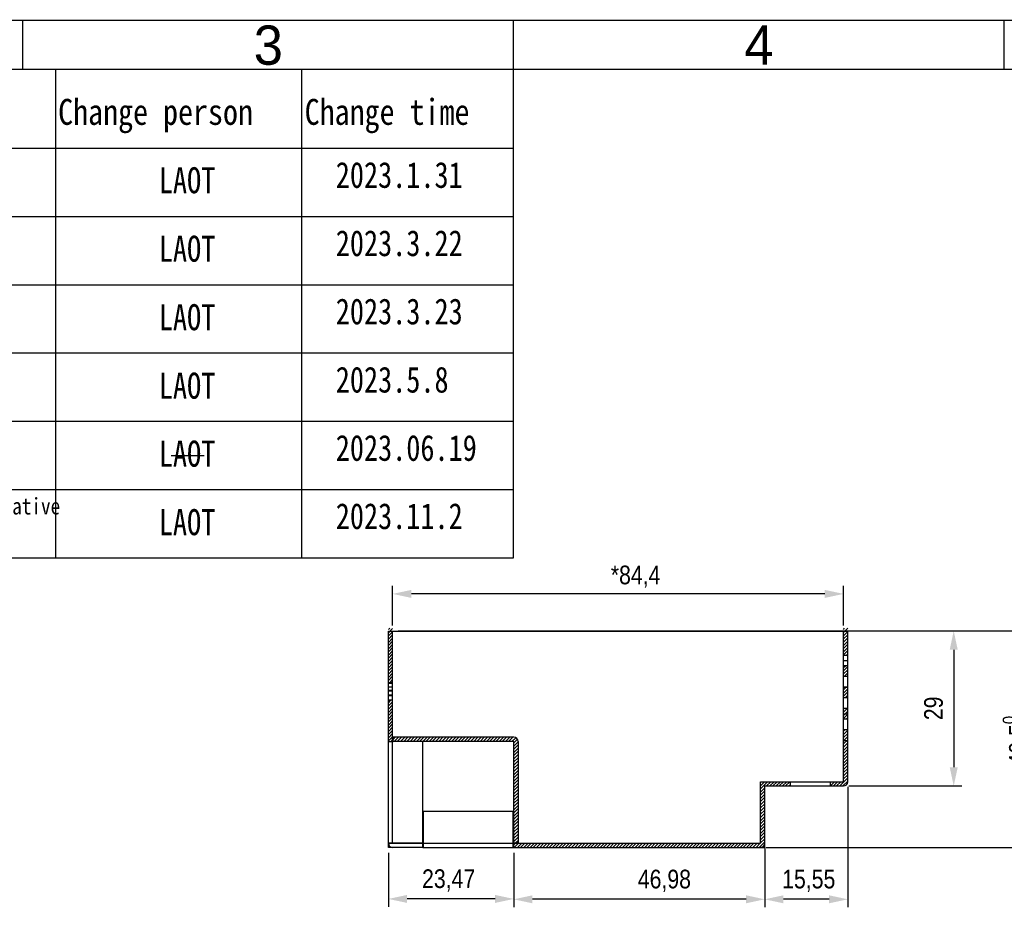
# Model space of a CAD drawing. Header units: millimetres. Extents: x 508 to 1261, y -60 to 468.
# Tile 4 of 49: x 700 to 884, y 301 to 468. Entities that reach past the tile are written whole.
import ezdxf
from ezdxf.enums import TextEntityAlignment as Align

# ---------------------------------------------------------------- set-up
doc = ezdxf.new("R2010")
doc.units = ezdxf.units.MM
doc.header["$LTSCALE"] = 16.335
doc.header["$PDMODE"] = 3
doc.header["$PDSIZE"] = 8
doc.layers.get('0').update_dxf_attribs({"linetype": 'CONTINUOUS'})
doc.layers.get('Defpoints').update_dxf_attribs({"linetype": 'CONTINUOUS'})
for name, color, linetype in [('AXIS', 7, 'CONTINUOUS'), ('DRAFTS', 7, 'CONTINUOUS'), ('INTFCLR_1', 7, 'CONTINUOUS'), ('ROUNDS', 7, 'CONTINUOUS'), ('图框层', 7, 'CONTINUOUS')]:
    doc.layers.add(name, color=color, linetype=linetype)
doc.styles.add('3', font='txt')
doc.styles.get("Standard").update_dxf_attribs({"font": 'txt', "width": 0.85})
doc.dimstyles.new('DIMSTYLE_1', dxfattribs={"dimtxt": 3.5, "dimasz": 3.5, "dimexe": 1.5, "dimexo": 1, "dimgap": 0.875, "dimtad": 1, "dimtxsty": 'Standard', "dimblk": '_FILLED', "dimblk1": '_FILLED', "dimblk2": '_FILLED', "dimcen": 0.09, "dimazin": 2, "dimtp": 0.01, "dimtm": 0.01, "dimtfac": 1, "dimtofl": 0, "dimtmove": 0, "dimatfit": 3, "dimldrblk": '_FILLED', "dimfxl": 1, "dimtolj": 1, "dimarcsym": 0})
doc.dimstyles.new('DIMSTYLE_3', dxfattribs={"dimtxt": 3.5, "dimasz": 3.5, "dimexe": 1.5, "dimexo": 1, "dimgap": 0.875, "dimtad": 1, "dimtxsty": 'Standard', "dimblk": '_FILLED', "dimblk1": '_FILLED', "dimblk2": '_FILLED', "dimcen": 0.09, "dimazin": 2, "dimtp": 0.2, "dimtm": 0.2, "dimtfac": 1, "dimtofl": 0, "dimtmove": 0, "dimatfit": 3, "dimldrblk": '_FILLED', "dimfxl": 1, "dimtolj": 1, "dimarcsym": 0})
doc.dimstyles.new('DIMSTYLE_5', dxfattribs={"dimtxt": 3.5, "dimasz": 3.5, "dimexe": 1.5, "dimexo": 1, "dimtad": 1, "dimtxsty": 'Standard', "dimblk": '_FILLED', "dimblk1": '_FILLED', "dimblk2": '_FILLED', "dimcen": 0.09, "dimazin": 2, "dimtp": 0.2, "dimtm": 0.2, "dimtfac": 1, "dimtmove": 0, "dimatfit": 2, "dimldrblk": '_FILLED', "dimfxl": 1, "dimtolj": 1, "dimarcsym": 0})

# ---------------------------------------------------------------- blocks, each defined once
blk = doc.blocks.new('_FILLED')
at = {"color": 0, "linetype": 'ByBlock'}
blk.add_solid([(0, 0), (-1, 0.214), (-1, -0.214)], dxfattribs=at)
blk = doc.blocks.new('*D103')
at = {"color": 0, "linetype": 'Continuous', "lineweight": -2, "transparency": 16777216}
for p, q in [((770.94, 353.21), (876.47, 353.21)), ((874.97, 349.71), (874.97, 327.71)), ((855.34, 324.21), (876.47, 324.21))]:
    blk.add_line(p, q, dxfattribs=at)
at = {"layer": 'Defpoints', "color": 0, "linetype": 'Continuous', "transparency": 16777216}
for p in [(769.94, 353.21), (854.34, 324.21), (874.97, 324.21)]:
    blk.add_point(p, dxfattribs=at)
at = {"color": 0, "linetype": 'Continuous', "lineweight": -2, "transparency": 16777216, "xscale": 3.5, "yscale": 3.5, "zscale": 3.5}
for p, rotation in [((874.97, 353.21), 90), ((874.97, 324.21), 270)]:
    blk.add_blockref('_FILLED', p, dxfattribs=dict(at, rotation=rotation))
at = {"color": 0, "linetype": 'Continuous', "transparency": 16777216, "insert": (869.43, 338.73), "char_height": 3.5, "width": 11.9, "attachment_point": 2, "rotation": 90, "line_spacing_factor": 0.9}
blk.add_mtext('\\A1;29', dxfattribs=at)
blk = doc.blocks.new('*D104')
at = {"color": 0, "linetype": 'Continuous', "lineweight": -2, "transparency": 16777216}
for p, q in [((855.14, 324.01), (855.14, 301.49)), ((839.59, 312.51), (839.59, 301.49)), ((851.64, 302.99), (843.09, 302.99))]:
    blk.add_line(p, q, dxfattribs=at)
at = {"layer": 'Defpoints', "color": 0, "linetype": 'Continuous', "transparency": 16777216}
for p in [(855.14, 325.01), (839.59, 313.51), (839.59, 302.99)]:
    blk.add_point(p, dxfattribs=at)
at = {"color": 0, "linetype": 'Continuous', "lineweight": -2, "transparency": 16777216, "xscale": 3.5, "yscale": 3.5, "zscale": 3.5, "rotation": 180}
blk.add_blockref('_FILLED', (839.59, 302.99), dxfattribs=at)
at = {"color": 0, "linetype": 'Continuous', "lineweight": -2, "transparency": 16777216, "xscale": 3.5, "yscale": 3.5, "zscale": 3.5}
blk.add_blockref('_FILLED', (855.14, 302.99), dxfattribs=at)
at = {"color": 0, "linetype": 'Continuous', "transparency": 16777216, "insert": (847.83, 308.53), "char_height": 3.5, "width": 14.875, "attachment_point": 2, "line_spacing_factor": 0.9}
blk.add_mtext('\\A1;15,55', dxfattribs=at)
blk = doc.blocks.new('*D105')
at = {"color": 0, "linetype": 'Continuous', "lineweight": -2, "transparency": 16777216}
for p, q in [((792.61, 311.71), (792.61, 301.49)), ((839.59, 312.51), (839.59, 301.49)), ((836.09, 302.99), (796.11, 302.99))]:
    blk.add_line(p, q, dxfattribs=at)
at = {"layer": 'Defpoints', "color": 0, "linetype": 'Continuous', "transparency": 16777216}
for p in [(839.59, 313.51), (792.61, 312.71), (792.61, 302.99)]:
    blk.add_point(p, dxfattribs=at)
at = {"color": 0, "linetype": 'Continuous', "lineweight": -2, "transparency": 16777216, "xscale": 3.5, "yscale": 3.5, "zscale": 3.5, "rotation": 180}
blk.add_blockref('_FILLED', (792.61, 302.99), dxfattribs=at)
at = {"color": 0, "linetype": 'Continuous', "lineweight": -2, "transparency": 16777216, "xscale": 3.5, "yscale": 3.5, "zscale": 3.5}
blk.add_blockref('_FILLED', (839.59, 302.99), dxfattribs=at)
at = {"color": 0, "linetype": 'Continuous', "transparency": 16777216, "insert": (820.81, 308.53), "char_height": 3.5, "width": 14.875, "attachment_point": 2, "line_spacing_factor": 0.9}
blk.add_mtext('\\A1;46,98', dxfattribs=at)
blk = doc.blocks.new('*D106')
at = {"color": 0, "linetype": 'Continuous', "lineweight": -2, "transparency": 16777216}
for p, q in [((769.14, 311.71), (769.14, 301.56)), ((792.61, 311.71), (792.61, 301.56)), ((789.11, 303.06), (772.64, 303.06))]:
    blk.add_line(p, q, dxfattribs=at)
at = {"layer": 'Defpoints', "color": 0, "linetype": 'Continuous', "transparency": 16777216}
for p in [(769.14, 312.71), (792.61, 312.71), (769.14, 303.06)]:
    blk.add_point(p, dxfattribs=at)
at = {"color": 0, "linetype": 'Continuous', "lineweight": -2, "transparency": 16777216, "xscale": 3.5, "yscale": 3.5, "zscale": 3.5, "rotation": 180}
blk.add_blockref('_FILLED', (769.14, 303.06), dxfattribs=at)
at = {"color": 0, "linetype": 'Continuous', "lineweight": -2, "transparency": 16777216, "xscale": 3.5, "yscale": 3.5, "zscale": 3.5}
blk.add_blockref('_FILLED', (792.61, 303.06), dxfattribs=at)
at = {"color": 0, "linetype": 'Continuous', "transparency": 16777216, "insert": (780.42, 308.6), "char_height": 3.5, "width": 14.875, "attachment_point": 2, "line_spacing_factor": 0.9}
blk.add_mtext('\\A1;23,47', dxfattribs=at)
blk = doc.blocks.new('*D107')
at = {"color": 0, "linetype": 'Continuous', "lineweight": -2, "transparency": 16777216}
for p, q in [((770.94, 353.21), (891.18, 353.21)), ((889.68, 349.71), (889.68, 316.21)), ((839.79, 312.71), (891.18, 312.71))]:
    blk.add_line(p, q, dxfattribs=at)
at = {"layer": 'Defpoints', "color": 0, "linetype": 'Continuous', "transparency": 16777216}
for p in [(769.94, 353.21), (838.79, 312.71), (889.68, 312.71)]:
    blk.add_point(p, dxfattribs=at)
at = {"color": 0, "linetype": 'Continuous', "lineweight": -2, "transparency": 16777216, "xscale": 3.5, "yscale": 3.5, "zscale": 3.5}
for p, rotation in [((889.68, 353.21), 90), ((889.68, 312.71), 270)]:
    blk.add_blockref('_FILLED', p, dxfattribs=dict(at, rotation=rotation))
at = {"color": 0, "linetype": 'Continuous', "transparency": 16777216, "insert": (884.14, 334.3), "char_height": 3.5, "width": 5.95, "attachment_point": 2, "rotation": 90, "line_spacing_factor": 0.9}
blk.add_mtext('\\A1;40,5{\\H0.7x;\\C1;\\S0^ -0.1;}', dxfattribs=at)
blk = doc.blocks.new('*D112')
at = {"color": 0, "linetype": 'Continuous', "lineweight": -2, "transparency": 16777216}
for p, q in [((769.94, 354.21), (769.94, 361.65)), ((854.34, 354.21), (854.34, 361.65)), ((850.84, 360.15), (773.44, 360.15))]:
    blk.add_line(p, q, dxfattribs=at)
at = {"layer": 'Defpoints', "color": 0, "linetype": 'Continuous', "transparency": 16777216}
for p in [(769.94, 360.15), (769.94, 353.21), (854.34, 353.21)]:
    blk.add_point(p, dxfattribs=at)
at = {"color": 0, "linetype": 'Continuous', "lineweight": -2, "transparency": 16777216, "xscale": 3.5, "yscale": 3.5, "zscale": 3.5, "rotation": 180}
blk.add_blockref('_FILLED', (769.94, 360.15), dxfattribs=at)
at = {"color": 0, "linetype": 'Continuous', "lineweight": -2, "transparency": 16777216, "xscale": 3.5, "yscale": 3.5, "zscale": 3.5}
blk.add_blockref('_FILLED', (854.34, 360.15), dxfattribs=at)
at = {"color": 0, "linetype": 'Continuous', "transparency": 16777216, "insert": (815.42, 365.45), "char_height": 3.5, "attachment_point": 2, "line_spacing_factor": 0.9}
blk.add_mtext('\\A1;*84,4', dxfattribs=at)

msp = doc.modelspace()

# ---------------------------------------------------------------- hatches: boundary and pattern name
at = {"linetype": 'Continuous'}
h = msp.add_hatch(dxfattribs=at)
h.set_pattern_fill('ANSI31', color=2, angle=180, style=0, pattern_type=2)
h.set_pattern_definition([(225, (855.13975, 353.70647), (0.297774, -0.297774), [])])
edge = h.paths.add_edge_path()
edge.add_line((854.33975, 325.00647), (851.88975, 325.00647))
edge.add_line((854.33975, 325.00647), (854.33975, 334.70647))
edge.add_line((855.13975, 334.70647), (854.33975, 334.70647))
edge.add_line((855.13975, 325.00647), (855.13975, 334.70647))
edge.add_arc((854.33975, 325.00647), 0.8, -90, 0)
edge.add_line((854.33975, 324.20647), (851.88975, 324.20647))
edge.add_line((851.88975, 324.20647), (851.88975, 325.00647))
edge = h.paths.add_edge_path()
edge.add_line((844.38975, 325.00647), (838.79389, 325.00647))
edge.add_line((844.38975, 324.20647), (844.38975, 325.00647))
edge.add_line((844.38975, 324.20647), (839.59389, 324.20647))
edge.add_line((839.59389, 313.50647), (839.59389, 324.20647))
edge.add_arc((838.79389, 313.50647), 0.8, 270, 360, ccw=False)
edge.add_line((792.60975, 312.70647), (838.79389, 312.70647))
edge.add_line((792.60975, 312.70647), (792.60975, 313.50647))
edge.add_line((792.60975, 313.50647), (838.79389, 313.50647))
edge.add_line((838.79389, 313.50647), (838.79389, 325.00647))
edge = h.paths.add_edge_path()
edge.add_line((855.13975, 336.70647), (855.13975, 338.70647))
edge.add_line((855.13975, 336.70647), (854.33975, 336.70647))
edge.add_line((854.33975, 336.70647), (854.33975, 338.70647))
edge.add_line((855.13975, 338.70647), (854.33975, 338.70647))
edge = h.paths.add_edge_path()
edge.add_line((855.13975, 340.70647), (855.13975, 342.70647))
edge.add_line((855.13975, 340.70647), (854.33975, 340.70647))
edge.add_line((854.33975, 340.70647), (854.33975, 342.70647))
edge.add_line((855.13975, 342.70647), (854.33975, 342.70647))
edge = h.paths.add_edge_path()
edge.add_line((855.13975, 344.70647), (855.13975, 346.70647))
edge.add_line((855.13975, 344.70647), (854.33975, 344.70647))
edge.add_line((854.33975, 344.70647), (854.33975, 346.70647))
edge.add_line((855.13975, 346.70647), (854.33975, 346.70647))
edge = h.paths.add_edge_path()
edge.add_line((855.13975, 348.70647), (855.13975, 353.70647))
edge.add_line((855.13975, 348.70647), (854.33975, 348.70647))
edge.add_line((854.33975, 348.70647), (854.33975, 353.70647))
edge.add_line((855.13975, 353.70647), (854.33975, 353.70647))
edge = h.paths.add_edge_path()
edge.add_line((769.13975, 353.70647), (769.93975, 353.70647))
edge.add_line((769.93975, 343.59856), (769.93975, 353.70647))
edge.add_line((769.13975, 343.59856), (769.93975, 343.59856))
edge.add_line((769.13975, 343.59856), (769.13975, 353.70647))
edge = h.paths.add_edge_path()
edge.add_line((769.13975, 332.50647), (769.13975, 340.25647))
edge.add_line((769.93975, 340.25647), (769.13975, 340.25647))
edge.add_line((769.93975, 332.50647), (769.93975, 340.25647))
edge.add_line((769.13975, 332.50647), (769.93975, 332.50647))
edge = h.paths.add_edge_path()
edge.add_line((792.60975, 332.50647), (770.03975, 332.50647))
edge.add_line((770.03975, 332.50647), (770.03975, 333.30647))
edge.add_line((792.60975, 333.30647), (770.03975, 333.30647))
edge.add_arc((792.60975, 332.50647), 0.8, 0, 90)
edge.add_line((793.40975, 332.50647), (793.40975, 313.55647))
edge.add_line((792.60975, 313.55647), (793.40975, 313.55647))
edge.add_line((792.60975, 313.55647), (792.60975, 332.50647))

# ---------------------------------------------------------------- linework, layer by layer
at = {"color": 7, "linetype": 'Continuous'}
for p, q in [((769.13975, 313.50647), (769.13975, 353.20647)), ((769.13975, 353.20647), (855.13975, 353.20647)), ((769.93975, 313.50647), (769.93975, 353.20647)), ((854.33975, 325.00647), (854.33975, 353.20647)), ((855.13975, 325.00647), (855.13975, 353.20647)), ((855.13975, 348.60647), (854.33975, 348.60647)), ((855.13975, 346.70647), (854.33975, 346.70647)), ((855.13975, 344.70647), (854.33975, 344.70647)), ((769.13975, 343.59856), (769.93975, 343.59856)), ((769.93975, 343.36078), (769.13975, 343.36078)), ((769.13975, 342.73836), (769.93975, 342.73836)), ((769.93975, 342.08405), (769.13975, 342.08405)), ((769.13975, 342.00647), (769.93975, 342.00647)), ((769.13975, 341.25647), (769.93975, 341.25647)), ((769.13975, 341.15647), (769.93975, 341.15647)), ((855.13975, 342.70647), (854.33975, 342.70647)), ((769.93975, 340.25647), (769.13975, 340.25647)), ((855.13975, 340.70647), (854.33975, 340.70647)), ((855.13975, 338.70647), (854.33975, 338.70647)), ((855.13975, 336.70647), (854.33975, 336.70647)), ((855.13975, 334.70647), (854.33975, 334.70647)), ((769.13975, 332.50647), (769.93975, 332.50647)), ((770.03975, 332.50647), (770.03975, 333.30647)), ((792.60975, 333.30647), (770.03975, 333.30647)), ((792.60975, 332.50647), (770.03975, 332.50647)), ((775.60575, 313.55647), (775.60575, 332.50647)), ((792.60975, 313.55647), (792.60975, 332.50647)), ((793.40975, 332.50647), (793.40975, 313.55647)), ((838.79389, 325.00647), (854.33975, 325.00647)), ((838.79389, 313.50647), (838.79389, 325.00647)), ((844.38975, 324.20647), (844.38975, 325.00647)), ((851.88975, 324.20647), (851.88975, 325.00647)), ((839.59389, 324.20647), (854.33975, 324.20647)), ((839.59389, 313.50647), (839.59389, 324.20647)), ((775.70575, 319.50647), (792.50975, 319.50647)), ((792.50975, 312.70647), (792.50975, 319.50647)), ((769.13975, 313.55647), (775.60575, 313.55647)), ((769.13975, 313.50647), (838.79389, 313.50647)), ((775.60575, 312.70647), (775.60575, 313.50647)), ((792.60975, 313.55647), (793.40975, 313.55647)), ((792.60975, 312.70647), (792.60975, 313.50647)), ((775.60575, 312.70647), (769.13975, 312.70647)), ((775.70575, 312.70647), (839.59389, 312.70647))]:
    msp.add_line(p, q, dxfattribs=at)
for centre, start, end in [((792.60975, 332.50647), 0, 90), ((854.33975, 325.00647), 270, 0), ((838.79389, 313.50647), 270, 0)]:
    msp.add_arc(centre, 0.8, start, end, dxfattribs=at)
at = {"layer": 'AXIS', "color": 7, "linetype": 'Continuous'}
msp.add_line((854.33975, 342.70647), (855.13975, 342.70647), dxfattribs=at)
at = {"layer": 'DRAFTS', "color": 7, "linetype": 'Continuous'}
msp.add_line((728.46596, 386.07155), (734.642, 386.07155), dxfattribs=at)
at = {"layer": 'INTFCLR_1', "color": 7, "linetype": 'Continuous'}
for p, q in [((854.33975, 347.70647), (855.13975, 347.70647)), ((854.33975, 337.70647), (855.13975, 337.70647)), ((854.33975, 332.70647), (855.13975, 332.70647))]:
    msp.add_line(p, q, dxfattribs=at)
at = {"layer": 'ROUNDS', "color": 7, "linetype": 'Continuous'}
for p, q in [((769.93975, 332.50647), (770.03975, 332.50647)), ((775.70575, 312.70647), (775.70575, 319.50647)), ((769.13975, 312.70647), (769.13975, 313.50647)), ((839.59389, 312.70647), (839.59389, 313.50647)), ((769.93975, 312.70647), (769.13975, 312.70647)), ((775.60575, 312.70647), (775.70575, 312.70647)), ((839.59389, 312.70647), (838.79389, 312.70647))]:
    msp.add_line(p, q, dxfattribs=at)
msp.add_arc((769.93975, 313.50647), 0.8, 180, 270, dxfattribs=at)
at = {"layer": '图框层', "color": 0}
for p, q in [((507.79977, 467.51325), (1261.07818, 467.51325)), ((700.73958, 458.27284), (700.73958, 467.51325)), ((792.58928, 458.27284), (792.58928, 467.51325)), ((884.43897, 458.27284), (884.43897, 467.51325)), ((1251.83777, 458.27284), (517.04018, 458.27284)), ((706.85693, 430.78602), (706.85693, 458.27284)), ((752.92473, 430.78602), (752.92473, 458.27284)), ((792.58928, 430.78602), (792.58928, 458.27284)), ((706.85693, 418.01432), (706.85693, 445.50114)), ((752.92473, 418.01432), (752.92473, 445.50114)), ((792.58928, 418.01432), (792.58928, 445.50114)), ((555.85797, 443.55771), (792.58928, 443.55771)), ((706.85693, 405.24263), (706.85693, 432.72945)), ((752.92473, 405.24263), (752.92473, 432.72945)), ((792.58928, 405.24263), (792.58928, 432.72945)), ((555.85797, 430.78602), (792.58928, 430.78602)), ((706.85693, 392.47093), (706.85693, 419.95775)), ((752.92473, 392.47093), (752.92473, 419.95775)), ((792.58928, 392.47093), (792.58928, 419.95775)), ((555.85797, 418.01432), (792.58928, 418.01432)), ((706.85693, 379.69923), (706.85693, 407.18606)), ((752.92473, 379.69923), (752.92473, 407.18606)), ((792.58928, 379.69923), (792.58928, 407.18606)), ((555.85797, 405.24263), (792.58928, 405.24263)), ((706.85693, 366.92754), (706.85693, 394.41436)), ((752.92473, 366.92754), (752.92473, 394.41436)), ((792.58928, 366.92754), (792.58928, 394.41436)), ((555.85797, 392.47093), (792.58928, 392.47093)), ((555.85797, 379.69923), (792.58928, 379.69923)), ((555.85797, 366.92754), (792.58928, 366.92754))]:
    msp.add_line(p, q, dxfattribs=at)

# ---------------------------------------------------------------- texts
at = {"layer": '图框层', "color": 0, "style": '3'}
for s, p in [('3', (746.66443, 462.86533)), ('4', (838.51413, 462.86533))]:
    msp.add_text(s, height=7.34798, rotation=0, dxfattribs=at).set_placement(p, align=Align.MIDDLE)
at = {"layer": '图框层', "color": 0, "attachment_point": 1}
for s, insert, char_height, width in [('{\\fSimSun|b0|i0|c134|p2;Change person}', (707.31418, 452.79512), 4.852224, 65.9585251), ('{\\fSimSun|b0|i0|c134|p2;Change time}', (753.46481, 452.79512), 4.852224, 65.9585251), ('{\\fSimSun|b0|i0|c134|p2;\\W0.8;2023.1.31}', (759.28887, 440.99514), 4.852224, 65.9585251), ('\\pt9.7396;{\\fSimSun|b0|i0|c134|p2;\\W0.8;LAOT}', (726.15418, 440.01062), 4.8698007, 66.1974532), ('{\\fSimSun|b0|i0|c134|p2;\\W0.8;2023.3.22}', (759.28887, 428.22344), 4.852224, 65.9585251), ('\\pt9.7396;{\\fSimSun|b0|i0|c134|p2;\\W0.8;LAOT}', (726.15418, 427.19266), 4.8698007, 66.1974532), ('{\\fSimSun|b0|i0|c134|p2;\\W0.8;2023.3.23}', (759.28887, 415.45175), 4.852224, 65.9585251), ('\\pt9.7396;{\\fSimSun|b0|i0|c134|p2;\\W0.8;LAOT}', (726.15418, 414.3747), 4.8698007, 66.1974532), ('{\\fSimSun|b0|i0|c134|p2;\\W0.8;2023.5.8}', (759.28887, 402.68005), 4.852224, 65.9585251), ('\\pt9.7396;{\\fSimSun|b0|i0|c134|p2;\\W0.8;LAOT}', (726.15418, 401.55674), 4.8698007, 66.1974532), ('\\pt9.7396;{\\fSimSun|b0|i0|c134|p2;\\W0.8;LAOT}', (726.15418, 388.83131), 4.8698007, 66.1974532), ('{\\fSimSun|b0|i0|c134|p2;\\W0.8;2023.06.19}', (759.28887, 389.90836), 4.852224, 65.9585251), ('{\\fSimSun|b0|i0|c134|p2;Strictly control the height from 41mm to 40.5mm and implement negative tolerances}', (582.00627, 378.12019), 3.10542336, 129.0634655), ('\\pt9.7396;{\\fSimSun|b0|i0|c134|p2;\\W0.8;LAOT}', (726.15418, 376.01335), 4.8698007, 66.1974532), ('{\\fSimSun|b0|i0|c134|p2;\\W0.8;2023.11.2}', (759.28887, 377.13666), 4.852224, 65.9585251)]:
    msp.add_mtext(s, dxfattribs=dict(at, insert=insert, char_height=char_height, width=width))

# ---------------------------------------------------------------- dimensions: what is measured, and where the dimension line sits
at = {"color": 2, "linetype": 'Continuous'}
dim = msp.add_linear_dim(base=(769.93975, 360.15431), p1=(854.33975, 353.20647), p2=(769.93975, 353.20647), angle=180, text='*<>', dimstyle='DIMSTYLE_5', override={"dimpost": '<>'}, dxfattribs=at)
dim.commit()
dim.dimension.update_dxf_attribs({"geometry": '*D112', "text_midpoint": (815.41696, 360.15431), "dimtype": 160})
for base, p1, p2, angle, dimstyle, picture, middle in [((874.96724, 324.20647), (769.93975, 353.20647), (854.33975, 324.20647), 270, 'DIMSTYLE_3', '*D103', (874.96724, 338.72802)), ((839.59389, 302.99268), (855.13975, 325.00647), (839.59389, 313.50647), 180, 'DIMSTYLE_3', '*D104', (847.83166, 302.99268)), ((792.60975, 302.99268), (839.59389, 313.50647), (792.60975, 312.70647), 180, 'DIMSTYLE_1', '*D105', (820.81116, 302.99268)), ((769.13975, 303.05674), (792.60975, 312.70647), (769.13975, 312.70647), 180, 'DIMSTYLE_3', '*D106', (780.422, 303.05674))]:
    dim = msp.add_linear_dim(base=base, p1=p1, p2=p2, angle=angle, dimstyle=dimstyle, dxfattribs=at)
    dim.commit()
    dim.dimension.update_dxf_attribs({"geometry": picture, "text_midpoint": middle, "dimtype": 160})
dim = msp.add_linear_dim(base=(889.68057, 312.70647), p1=(769.93975, 353.20647), p2=(838.79389, 312.70647), angle=270, text='<>{\\H0.7x;\\C1;\\S0^ -0.1;}', dimstyle='DIMSTYLE_1', dxfattribs=at)
dim.commit()
dim.dimension.update_dxf_attribs({"geometry": '*D107', "text_midpoint": (889.68057, 334.30375), "dimtype": 160})

doc.saveas('drawing.dxf')
